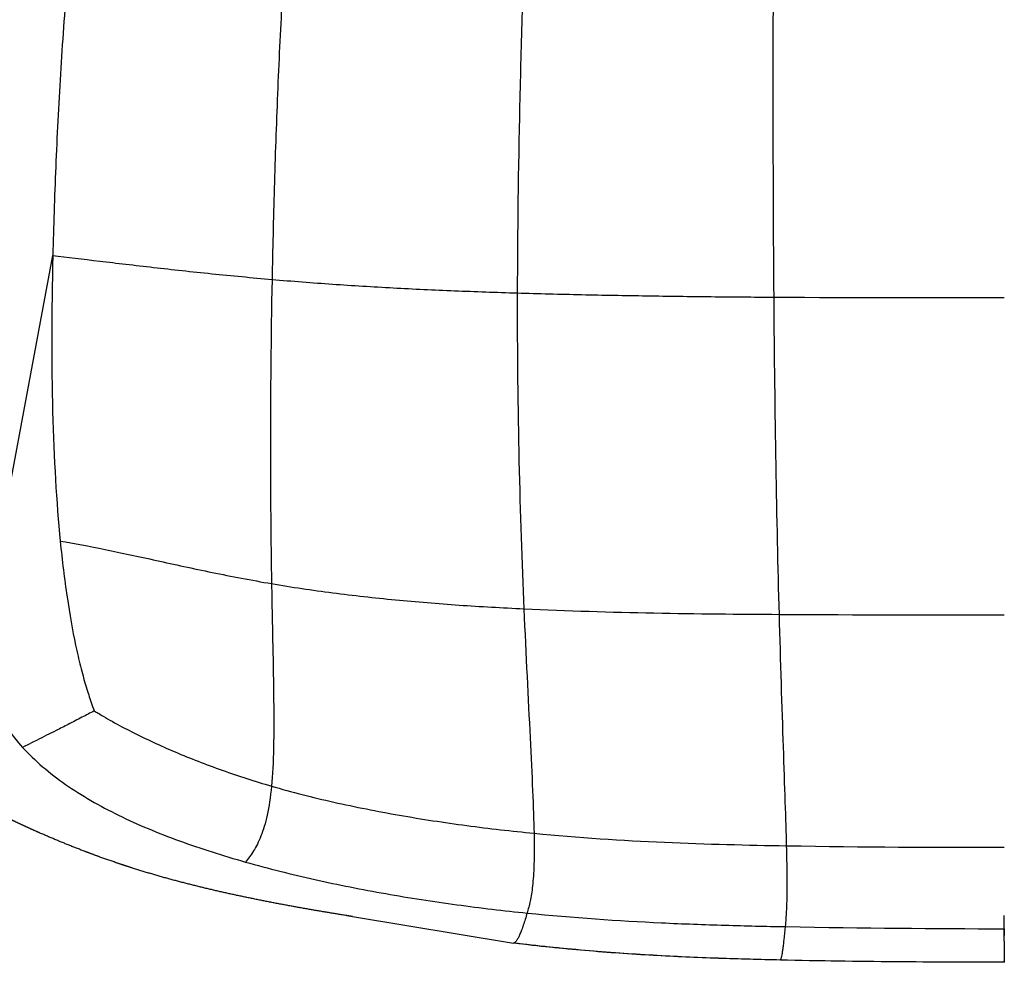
# Model space of a CAD drawing. Header units: millimetres. Extents: x 847 to 2889, y 2747 to 4819.
# Tile 11 of 26: x 2239 to 2499, y 2747 to 2995. Entities that reach past the tile are written whole.
import ezdxf

# ---------------------------------------------------------------- set-up
doc = ezdxf.new("R2010")
doc.units = ezdxf.units.MM
doc.header["$MEASUREMENT"] = 0
for name, color, linetype, true_color in [('2DVýkres', 7, 'Continuous', 0x000000), ('2DVýkres$viditelné$tečné', 7, 'Continuous', 0x000000), ('2DVýkres$viditelné$čáry', 7, 'Continuous', 0x000000)]:
    doc.layers.add(name, color=color, linetype=linetype, true_color=true_color)

msp = doc.modelspace()

# ---------------------------------------------------------------- linework, layer by layer
at = {"layer": '2DVýkres'}
for points in [[(2230.82, 2841.19), (2248.05, 2933.26)], [(2327.02, 2759.24), (2369.41, 2752.27)]]:
    msp.add_lwpolyline(points, dxfattribs=at)
for points in [[(2305.65, 2846.87), (2305.75, 2841.21), (2305.98, 2830.37), (2306.26, 2815.83), (2306.25, 2803.32), (2305.93, 2796.53), (2305.65, 2793.58)], [(2305.65, 2793.58), (2310.94, 2792.04), (2321.93, 2789.24), (2339.27, 2785.81), (2357.04, 2783.1), (2368.91, 2781.74), (2374.78, 2781.17)], [(2374.78, 2781.17), (2386.52, 2780.02), (2409.53, 2778.55), (2431.05, 2778.06), (2441.3, 2777.88)], [(2298.84, 2773.59), (2304.81, 2771.9), (2317, 2768.84), (2335.71, 2765.14), (2354.51, 2762.24), (2366.87, 2760.79), (2372.96, 2760.17)]]:
    msp.add_open_spline(points, degree=3, dxfattribs=at)
for points, knots in [([(2372.11, 2840.25), (2372.64, 2828.03), (2373.55, 2810.71), (2374.45, 2791.95), (2374.72, 2784.39), (2374.78, 2781.17)], [0, 0, 0, 0, 0.5, 0.75, 1, 1, 1, 1]), ([(2258.97, 2813.39), (2259.32, 2813.18), (2260.09, 2812.7), (2261.65, 2811.78), (2264.58, 2810.09), (2268.95, 2807.78), (2274.49, 2805.09), (2280.3, 2802.52), (2286.38, 2800.06), (2294.8, 2796.94), (2301.29, 2794.85), (2305.65, 2793.58)], [0, 0, 0, 0, 1.218173, 2.725118, 5.445181, 11.366507, 17.533984, 23.938551, 30.410668, 37.225129, 50.855074, 50.855074, 50.855074, 50.855074]), ([(2240.11, 2803.77), (2243.35, 2800.24), (2250.95, 2793.78), (2262.69, 2787.04), (2273.1, 2782.33), (2284.09, 2778.05), (2292.86, 2775.27), (2298.84, 2773.59)], [0, 0, 0, 0, 0.25, 0.5, 0.625, 0.75, 1, 1, 1, 1]), ([(2305.65, 2793.58), (2305.37, 2790.63), (2304.59, 2785.61), (2303.2, 2781.1), (2301.93, 2778.27), (2300.92, 2776.47), (2299.88, 2774.92), (2299.18, 2774.02), (2298.84, 2773.59)], [-2, -2, -2, -2, -1.5, -1, -0.75, -0.5, -0.25, 0, 0, 0, 0]), ([(2374.78, 2781.17), (2374.84, 2777.94), (2374.81, 2772.59), (2374.5, 2767.98), (2374.12, 2765.12), (2373.78, 2763.29), (2373.39, 2761.68), (2373.11, 2760.67), (2372.96, 2760.17)], [-1, -1, -1, -1, -0.75, -0.5, -0.375, -0.25, -0.125, 0, 0, 0, 0]), ([(2372.96, 2760.17), (2372.8, 2759.6), (2372.48, 2758.54), (2371.99, 2757.04), (2371.53, 2755.74), (2371.1, 2754.64), (2370.69, 2753.75), (2370.36, 2753.16), (2370.1, 2752.78), (2369.93, 2752.57), (2369.76, 2752.41), (2369.64, 2752.33), (2369.59, 2752.31)], [0, 0, 0, 0, 1.780509, 3.34417, 4.724839, 5.919323, 6.874671, 7.658813, 7.960456, 8.244069, 8.475564, 8.659466, 8.659466, 8.659466, 8.659466]), ([(2372.96, 2760.17), (2385.15, 2758.94), (2402.89, 2757.74), (2425.19, 2756.93), (2435.83, 2756.69), (2441.01, 2756.59)], [0, 0, 0, 0, 0.5, 0.75, 1, 1, 1, 1]), ([(2439.66, 2747.79), (2434.25, 2747.91), (2428.74, 2748.05), (2423.33, 2748.25), (2417.57, 2748.45), (2411.89, 2748.71), (2406.15, 2749.04), (2400.13, 2749.39), (2394.16, 2749.81), (2381.9, 2750.87), (2375.66, 2751.51), (2369.41, 2752.27)], [0.000017, 0.000017, 0.000017, 0.000017, 16.357348, 16.357348, 16.357348, 33.583962, 33.583962, 33.583962, 51.670941, 51.670941, 70.570139, 70.570139, 70.570139, 70.570139]), ([(2369.59, 2752.31), (2375.93, 2751.53), (2388.39, 2750.26), (2412.34, 2748.61), (2429.14, 2748.12), (2439.75, 2747.88)], [-1, -1, -1, -1, -0.75, -0.5, 0, 0, 0, 0])]:
    msp.add_open_spline(points, degree=3, knots=knots, dxfattribs=at)
msp.add_rational_spline([(2325.2, 2759.53), (2320.37, 2760.31), (2315.54, 2761.13), (2305.92, 2762.89), (2301.1, 2763.84), (2296.31, 2764.87), (2291.61, 2765.88), (2286.9, 2766.99), (2277.67, 2769.39), (2273.09, 2770.7), (2268.57, 2772.15), (2266.39, 2772.85), (2264.22, 2773.58), (2259.95, 2775.09), (2257.86, 2775.87), (2255.77, 2776.67), (2251.85, 2778.18), (2247.96, 2779.78), (2244.11, 2781.48), (2242.34, 2782.26), (2240.58, 2783.07), (2238.83, 2783.89), (2237.2, 2784.66), (2235.59, 2785.45), (2233.99, 2786.26), (2232.52, 2787), (2231.07, 2787.76), (2229.63, 2788.54), (2228.35, 2789.24), (2227.07, 2789.95), (2225.81, 2790.69)], [1, 1, 1, 1, 1, 1, 1, 1, 1, 1, 1, 1, 1, 1, 1, 1, 0.999795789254, 0.999795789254, 1, 0.999947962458, 0.999947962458, 1, 0.999941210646, 0.999941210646, 1, 0.999928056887, 0.999928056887, 1, 0.999904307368, 0.999904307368, 1], degree=3, knots=[0.000225, 0.000225, 0.000225, 0.000225, 15.002885, 15.002885, 30.104358, 30.104358, 30.104358, 44.95479, 44.95479, 59.566763, 59.566763, 59.566763, 66.612408, 66.612408, 73.460407, 73.460407, 73.460407, 86.083395, 86.083395, 86.083395, 91.887587, 91.887587, 91.887587, 97.27549, 97.27549, 97.27549, 102.192774, 102.192774, 102.192774, 106.577206, 106.577206, 106.577206, 106.577206], dxfattribs=at)
for points, weights in [([(2325.19, 2759.62), (2325.2, 2759.57), (2325.2, 2759.53)], [1, 0.999319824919, 1]), ([(2327.02, 2759.24), (2326.11, 2759.38), (2325.2, 2759.53)], [1, 0.999999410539, 1]), ([(2369.59, 2752.31), (2369.5, 2752.27), (2369.41, 2752.27)], [1, 0.971871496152, 1])]:
    msp.add_rational_spline(points, weights, degree=2, dxfattribs=at)
at = {"layer": '2DVýkres$viditelné$tečné'}
for points in [[(2254, 3029.45), (2253.18, 3021.71), (2251.71, 3005.7), (2249.98, 2980.95), (2248.73, 2956.39), (2248.22, 2940.75), (2248.05, 2933.26)], [(2309.92, 3023.5), (2309.35, 3016.09), (2308.34, 3000.51), (2307.17, 2975.82), (2306.32, 2950.86), (2305.94, 2934.72), (2305.79, 2926.95)], [(2248.05, 2933.26), (2247.71, 2918.27), (2247.67, 2890.98), (2248.99, 2868.36), (2250.01, 2858.06)], [(2248.05, 2933.26), (2251.81, 2932.8), (2260.12, 2931.79), (2274.38, 2930.12), (2289.82, 2928.43), (2300.48, 2927.41), (2305.79, 2926.95)], [(2305.79, 2926.95), (2305.49, 2911.4), (2305.23, 2882.66), (2305.46, 2858.17), (2305.65, 2846.87)], [(2305.79, 2926.95), (2311.11, 2926.49), (2321.7, 2925.66), (2337.65, 2924.69), (2353.8, 2923.94), (2364.79, 2923.56), (2370.37, 2923.39)], [(2370.37, 2923.39), (2370.32, 2891.82), (2371.05, 2864.69), (2372.11, 2840.25)], [(2370.37, 2923.39), (2375.95, 2923.22), (2387.29, 2922.93), (2404.47, 2922.62), (2421.53, 2922.4), (2432.59, 2922.31), (2437.99, 2922.28)], [(2439.39, 2838.78), (2438.71, 2863.76), (2438.24, 2890.96), (2437.99, 2922.28)], [(2437.99, 2922.28), (2459.6, 2922.14), (2479.12, 2922.16), (2498.64, 2922.16)], [(2372.11, 2840.25), (2383.53, 2839.71), (2406.58, 2839.04), (2428.8, 2838.85), (2439.39, 2838.78)], [(2439.39, 2838.78), (2460.55, 2838.66), (2479.6, 2838.66), (2498.64, 2838.66)], [(2441.3, 2777.88), (2461.8, 2777.53), (2480.22, 2777.47), (2498.64, 2777.47)], [(2441.01, 2756.59), (2461.73, 2756.19), (2480.18, 2756.08), (2498.64, 2756.03)], [(2439.66, 2747.79), (2439.69, 2747.79), (2439.72, 2747.82), (2439.75, 2747.88)], [(2439.75, 2747.88), (2460.97, 2747.41), (2479.8, 2747.32), (2498.64, 2747.28)]]:
    msp.add_open_spline(points, degree=3, dxfattribs=at)
for points, knots in [([(2372.5, 3020.58), (2372.19, 3013.18), (2371.63, 2997.57), (2370.74, 2964.52), (2370.4, 2939.17), (2370.37, 2923.39)], [-1, -1, -1, -1, -0.75, -0.5, 0, 0, 0, 0]), ([(2437.99, 2922.28), (2437.87, 2937.94), (2437.76, 2962.97), (2437.79, 2995.8), (2437.87, 3011.42), (2437.93, 3018.88)], [0, 0, 0, 0, 0.5, 0.75, 1, 1, 1, 1]), ([(2250.01, 2858.06), (2250.52, 2852.91), (2251.72, 2843.12), (2253.61, 2832.44), (2255.33, 2825.01), (2256.67, 2820.1), (2258, 2815.96), (2258.76, 2813.94), (2258.97, 2813.39)], [-1, -1, -1, -1, -0.75, -0.5, -0.375, -0.25, -0.125, 0, 0, 0, 0]), ([(2250.01, 2858.06), (2253.65, 2857.5), (2261.59, 2855.98), (2272.87, 2853.51), (2282.52, 2851.4), (2290.02, 2849.82), (2297.74, 2848.28), (2303, 2847.32), (2305.65, 2846.87)], [0, 0, 0, 0, 0.5, 1, 1.25, 1.5, 1.75, 2, 2, 2, 2]), ([(2305.65, 2846.87), (2310.95, 2845.96), (2321.7, 2844.37), (2338.22, 2842.53), (2352.23, 2841.39), (2363.56, 2840.68), (2369.26, 2840.39), (2372.11, 2840.25)], [-2, -2, -2, -2, -1.5, -1, -0.5, -0.25, 0, 0, 0, 0]), ([(2441.3, 2777.88), (2441.22, 2781.18), (2440.98, 2788.97), (2440.32, 2808.4), (2439.73, 2826.3), (2439.39, 2838.78)], [-1, -1, -1, -1, -0.75, -0.5, 0, 0, 0, 0]), ([(2258.97, 2813.39), (2258.43, 2813.1), (2257.35, 2812.53), (2255.07, 2811.34), (2252.26, 2809.89), (2248.32, 2807.9), (2245.08, 2806.28), (2242.14, 2804.81), (2240.87, 2804.16), (2240.11, 2803.77)], [0, 0, 0, 0, 1.842826, 3.660633, 7.724999, 11.310972, 16.909291, 18.607551, 21.17733, 21.17733, 21.17733, 21.17733]), ([(2441.01, 2756.59), (2441.08, 2757.29), (2441.19, 2758.62), (2441.37, 2761.39), (2441.48, 2765.25), (2441.46, 2771.02), (2441.37, 2775.35), (2441.3, 2777.88)], [0, 0, 0, 0, 2.107369, 4.015775, 8.302834, 13.712417, 21.305636, 21.305636, 21.305636, 21.305636]), ([(2439.75, 2747.88), (2439.78, 2747.92), (2439.83, 2748.04), (2439.93, 2748.35), (2440.05, 2748.88), (2440.2, 2749.66), (2440.35, 2750.64), (2440.5, 2751.82), (2440.74, 2753.82), (2440.9, 2755.44), (2441.01, 2756.59)], [0, 0, 0, 0, 0.149817, 0.368644, 0.986787, 1.785462, 2.760983, 3.941062, 5.353136, 8.819025, 8.819025, 8.819025, 8.819025])]:
    msp.add_open_spline(points, degree=3, knots=knots, dxfattribs=at)
at = {"layer": '2DVýkres$viditelné$čáry'}
for points in [[(2227.21, 2826.07), (2230.08, 2817.74), (2234.15, 2810.25), (2240.11, 2803.77)], [(2498.63, 2752.81), (2498.63, 2753.28), (2498.64, 2753.76), (2498.64, 2754.25)], [(2498.64, 2756.03), (2498.64, 2755.44), (2498.64, 2754.84), (2498.64, 2754.25)], [(2498.64, 2747.5), (2498.64, 2747.4), (2498.64, 2747.33), (2498.64, 2747.28)], [(2498.64, 2747.21), (2498.64, 2747.2), (2498.64, 2747.22), (2498.64, 2747.28)], [(2498.64, 2747.23), (2498.64, 2747.23), (2498.64, 2747.23), (2498.64, 2747.23)]]:
    msp.add_open_spline(points, degree=3, dxfattribs=at)
for points, knots in [([(2498.64, 2756.03), (2498.64, 2756.3), (2498.64, 2756.85), (2498.64, 2757.95), (2498.64, 2758.83), (2498.64, 2759.46), (2498.64, 2759.5)], [0, 0, 0, 0, 0.0625, 0.125, 0.25, 0.2578124, 0.2578124, 0.2578124, 0.2578124]), ([(2498.64, 2754.35), (2498.64, 2754.35), (2498.64, 2754.91), (2498.64, 2755.47), (2498.64, 2756.03)], [-0.125, -0.125, -0.125, -0.125, -0.125, 0, 0, 0, 0]), ([(2498.63, 2752.81), (2498.63, 2751.67), (2498.63, 2750.16), (2498.63, 2748.41), (2498.64, 2747.8), (2498.64, 2747.57)], [0, 0, 0, 0, 3.419186, 4.532836, 5.237331, 5.237331, 5.237331, 5.237331]), ([(2498.64, 2747.21), (2489.08, 2747.22), (2479.54, 2747.25), (2459.85, 2747.41), (2449.84, 2747.56), (2439.67, 2747.79)], [0, 0, 0, 0, 28.484335, 28.484335, 58.98092, 58.98092, 58.98092, 58.98092]), ([(2498.64, 2747.28), (2498.64, 2747.33), (2498.64, 2747.42), (2498.64, 2747.56), (2498.64, 2747.57)], [-1, -1, -1, -1, -0.875, -0.8670473, -0.8670473, -0.8670473, -0.8670473])]:
    msp.add_open_spline(points, degree=3, knots=knots, dxfattribs=at)

doc.saveas('drawing.dxf')
